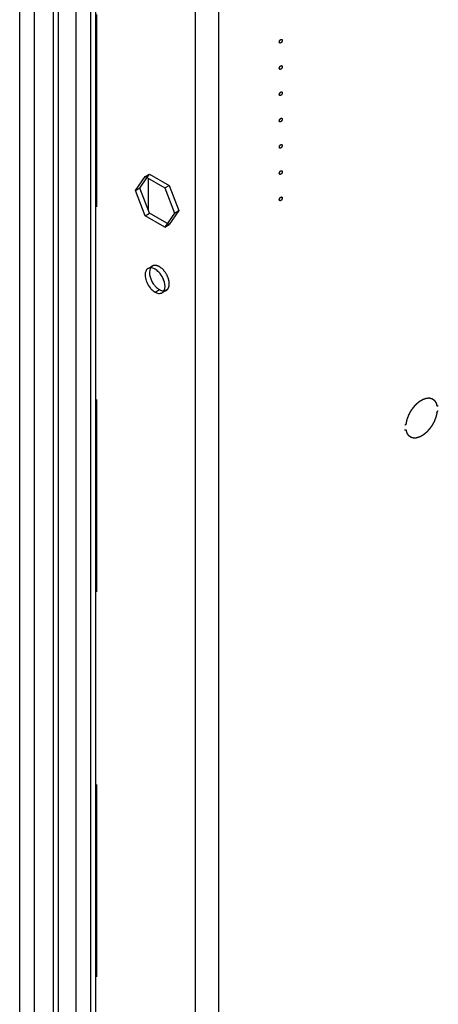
# Model space of a CAD drawing. Header units: inches. Extents: x 5 to 265, y 5 to 171.
# Tile 125 of 212: x 202.61 to 205.86, y 115.87 to 123.52. Entities that reach past the tile are written whole.
import ezdxf

# ---------------------------------------------------------------- set-up
doc = ezdxf.new("R2010")
doc.units = ezdxf.units.IN
doc.header["$LTSCALE"] = 14.96
doc.header["$MEASUREMENT"] = 0
doc.linetypes.add('HIDDEN', pattern=[0.2, 0.1, -0.1])
doc.layers.get('0').update_dxf_attribs({"linetype": 'CONTINUOUS'})
for name, color, linetype in [('03_ALL_AXES', 7, 'CONTINUOUS'), ('05_ALL_CURVES', 7, 'CONTINUOUS'), ('08_ALL_COSMETICS', 7, 'CONTINUOUS'), ('DEFAULT_2', 7, 'HIDDEN')]:
    doc.layers.add(name, color=color, linetype=linetype)

msp = doc.modelspace()

# ---------------------------------------------------------------- linework, layer by layer
at = {"color": 7, "linetype": 'Continuous'}
for p, q in [((203.9702, 129.2727), (203.9702, 63.136)), ((204.1526, 129.2727), (204.1526, 63.136)), ((202.6075, 84.3644), (202.6075, 128.5862)), ((202.7234, 84.6748), (202.7234, 128.5192)), ((202.8709, 81.7952), (202.8709, 128.4341)), ((202.9087, 81.7426), (202.9087, 128.4122)), ((203.0446, 128.3338), (203.0446, 65.826)), ((203.1609, 65.2161), (203.1609, 128.1553)), ((203.1987, 65.1634), (203.1987, 128.1362)), ((203.6074, 122.038), (203.6074, 122.2855))]:
    msp.add_line(p, q, dxfattribs=at)
at = {"layer": '03_ALL_AXES', "color": 7, "linetype": 'Continuous'}
for p, q in [((203.5072, 122.1915), (203.5831, 122.2996)), ((203.5404, 122.2107), (203.5963, 122.2903)), ((203.5831, 122.2996), (203.735, 122.2119)), ((203.5072, 122.1915), (203.5404, 122.2107)), ((203.5831, 121.9958), (203.5072, 122.1915)), ((203.6164, 122.015), (203.5404, 122.2107)), ((203.735, 122.2119), (203.8109, 122.0162)), ((203.5831, 121.9958), (203.6164, 122.015)), ((203.735, 121.9081), (203.5831, 121.9958)), ((203.7516, 121.9369), (203.6164, 122.015)), ((203.8109, 122.0162), (203.735, 121.9081)), ((203.6591, 121.4025), (203.6923, 121.4217))]:
    msp.add_line(p, q, dxfattribs=at)
at = {"layer": '03_ALL_AXES', "color": 7, "linetype": 'HIDDEN'}
for p, q in [((203.5831, 122.2996), (203.6164, 122.3187)), ((203.5963, 122.2903), (203.6164, 122.3187)), ((203.6164, 122.3187), (203.7682, 122.2311)), ((203.735, 122.2119), (203.7682, 122.2311)), ((203.7682, 122.2311), (203.8442, 122.0354)), ((203.8442, 122.0354), (203.7682, 121.9273)), ((203.8109, 122.0162), (203.8442, 122.0354)), ((203.735, 121.9081), (203.7682, 121.9273)), ((203.7682, 121.9273), (203.7516, 121.9369)), ((203.6378, 121.6051), (203.6046, 121.5859)), ((203.7468, 121.4163), (203.7136, 121.3971))]:
    msp.add_line(p, q, dxfattribs=at)
at = {"layer": '03_ALL_AXES', "color": 7, "linetype": 'Continuous'}
for centre, start, end in [((203.5535, 121.4305), 21.22199, 38.77828), ((203.7979, 121.5716), 201.22199, 218.77828)]:
    msp.add_arc(centre, 0.1849, start, end, dxfattribs=at)
at = {"layer": '03_ALL_AXES', "color": 7, "linetype": 'HIDDEN'}
for points in [[(203.6378, 121.605), (203.632, 121.6017), (203.627, 121.5965), (203.6236, 121.5907)], [(203.7308, 121.4113), (203.7364, 121.4118), (203.742, 121.4135), (203.7468, 121.4163)]]:
    msp.add_open_spline(points, degree=3, dxfattribs=at)
for points, knots in [([(203.6923, 121.5997), (203.6833, 121.6048), (203.6653, 121.6123), (203.6452, 121.6093), (203.6378, 121.605)], [0, 0, 0, 0, 0.54998, 1, 1, 1, 1]), ([(203.7468, 121.4163), (203.7522, 121.4194), (203.7621, 121.4295), (203.7693, 121.4508), (203.7699, 121.4764), (203.762, 121.515), (203.7388, 121.5605), (203.7092, 121.5899), (203.6923, 121.5997)], [0, 0, 0, 0, 0.087096, 0.186853, 0.304476, 0.438666, 0.730053, 1, 1, 1, 1])]:
    msp.add_open_spline(points, degree=3, knots=knots, dxfattribs=at)
at = {"layer": '03_ALL_AXES', "color": 7, "linetype": 'Continuous'}
for points, knots in [([(203.6046, 121.5859), (203.5959, 121.5809), (203.5817, 121.5602), (203.5808, 121.5208), (203.5934, 121.4773), (203.6102, 121.4495), (203.6205, 121.4366)], [0, 0, 0, 0, 0.182426, 0.415793, 0.699097, 1, 1, 1, 1]), ([(203.6236, 121.5907), (203.6205, 121.5855), (203.6106, 121.5574), (203.6172, 121.5263), (203.6255, 121.5047)], [0, 0, 0, 0, 0.207669, 1, 1, 1, 1]), ([(203.6591, 121.5805), (203.6558, 121.5823), (203.6439, 121.5883), (203.6302, 121.5916), (203.6205, 121.5908)], [0, 0, 0, 0, 0.277751, 1, 1, 1, 1]), ([(203.6976, 121.5463), (203.6947, 121.5499), (203.6834, 121.5628), (203.67, 121.5742), (203.6591, 121.5805)], [0, 0, 0, 0, 0.26699, 1, 1, 1, 1]), ([(203.6538, 121.4558), (203.656, 121.4531), (203.6648, 121.4428), (203.6749, 121.4336), (203.683, 121.4277)], [0, 0, 0, 0, 0.261269, 1, 1, 1, 1]), ([(203.7277, 121.4114), (203.7308, 121.4166), (203.7407, 121.4447), (203.7342, 121.4758), (203.7258, 121.4974)], [0, 0, 0, 0, 0.207669, 1, 1, 1, 1]), ([(203.6205, 121.4366), (203.6234, 121.4331), (203.6347, 121.4201), (203.6481, 121.4088), (203.6591, 121.4025)], [0, 0, 0, 0, 0.26699, 1, 1, 1, 1]), ([(203.6591, 121.4025), (203.6626, 121.4004), (203.6758, 121.3939), (203.6913, 121.3907), (203.7016, 121.3927)], [0, 0, 0, 0, 0.281676, 1, 1, 1, 1]), ([(203.6923, 121.4217), (203.6955, 121.4198), (203.7074, 121.4138), (203.7212, 121.4105), (203.7308, 121.4113)], [0, 0, 0, 0, 0.277751, 1, 1, 1, 1])]:
    msp.add_open_spline(points, degree=3, knots=knots, dxfattribs=at)
for points in [[(203.6205, 121.5908), (203.615, 121.5903), (203.6094, 121.5886), (203.6046, 121.5859)], [(203.683, 121.4277), (203.686, 121.4255), (203.6891, 121.4235), (203.6923, 121.4217)], [(203.7016, 121.3927), (203.7058, 121.3935), (203.7099, 121.395), (203.7136, 121.3971)], [(203.7136, 121.3971), (203.7194, 121.4004), (203.7243, 121.4056), (203.7277, 121.4114)]]:
    msp.add_open_spline(points, degree=3, dxfattribs=at)
at = {"layer": '05_ALL_CURVES', "color": 7, "linetype": 'HIDDEN'}
for points, knots in [([(205.6108, 120.3837), (205.6113, 120.3859), (205.6124, 120.3903), (205.6139, 120.3968), (205.6152, 120.4023), (205.6163, 120.4067), (205.6171, 120.41), (205.6177, 120.4127), (205.6182, 120.4146), (205.6184, 120.4156), (205.6186, 120.4161), (205.6188, 120.4167), (205.6191, 120.4174), (205.6195, 120.4185), (205.62, 120.4199), (205.6207, 120.4215), (205.6215, 120.4238), (205.6226, 120.4265), (205.6243, 120.4309), (205.626, 120.4354), (205.6277, 120.4398), (205.629, 120.4431), (205.63, 120.4456), (205.6306, 120.4473), (205.6309, 120.4481), (205.6312, 120.4489), (205.6318, 120.45), (205.6325, 120.4513), (205.6337, 120.4535), (205.6351, 120.4561), (205.6368, 120.4593), (205.6391, 120.4636), (205.642, 120.469), (205.6446, 120.4738), (205.6463, 120.477), (205.647, 120.4783), (205.6476, 120.4794), (205.648, 120.4802), (205.6485, 120.4809), (205.6492, 120.4819), (205.6501, 120.4831), (205.6515, 120.4851), (205.6532, 120.4876), (205.6553, 120.4905), (205.658, 120.4945), (205.6608, 120.4984), (205.6636, 120.5023), (205.6653, 120.5048), (205.6667, 120.5068), (205.6676, 120.508), (205.6682, 120.5089), (205.6685, 120.5094), (205.6689, 120.5098), (205.6694, 120.5103), (205.6702, 120.5112), (205.6712, 120.5123), (205.6727, 120.514), (205.6747, 120.5161), (205.677, 120.5187), (205.6802, 120.5221), (205.6833, 120.5256), (205.6864, 120.529), (205.6884, 120.5311), (205.6898, 120.5326), (205.6906, 120.5335), (205.691, 120.534), (205.6914, 120.5344), (205.6917, 120.5348), (205.692, 120.535), (205.6927, 120.5355), (205.694, 120.5367), (205.6961, 120.5384), (205.6987, 120.5405), (205.7012, 120.5426), (205.7045, 120.5453), (205.7079, 120.5481), (205.7108, 120.5505), (205.7125, 120.5519), (205.7138, 120.553), (205.7148, 120.5538), (205.7156, 120.5545), (205.7165, 120.5552), (205.7176, 120.5558), (205.7193, 120.5568), (205.7214, 120.5581), (205.7248, 120.5601), (205.7283, 120.5621), (205.7317, 120.564), (205.7343, 120.5655), (205.7364, 120.5668), (205.7382, 120.5678), (205.7394, 120.5685), (205.7407, 120.5693), (205.7418, 120.5699), (205.7426, 120.5702), (205.7435, 120.5705), (205.7445, 120.5708), (205.7458, 120.5712), (205.7475, 120.5718), (205.7504, 120.5728), (205.7538, 120.5739), (205.7571, 120.575), (205.7596, 120.5759), (205.7622, 120.5767), (205.7641, 120.5774), (205.7653, 120.5778), (205.7658, 120.578), (205.7663, 120.5781), (205.7666, 120.5782), (205.7669, 120.5782), (205.7673, 120.5783), (205.7678, 120.5783), (205.7686, 120.5783), (205.7696, 120.5784), (205.7708, 120.5785), (205.7724, 120.5786), (205.7752, 120.5788), (205.7783, 120.579), (205.7815, 120.5792), (205.7839, 120.5793), (205.7859, 120.5795), (205.7875, 120.5796), (205.7885, 120.5796), (205.7893, 120.5797), (205.7898, 120.5797), (205.7902, 120.5798), (205.7905, 120.5796), (205.7912, 120.5795), (205.792, 120.5793), (205.7934, 120.5789), (205.7951, 120.5784), (205.7979, 120.5777), (205.8007, 120.577), (205.8035, 120.5762), (205.8056, 120.5757), (205.8073, 120.5752), (205.8087, 120.5749), (205.8095, 120.5746), (205.8102, 120.5745), (205.8107, 120.5744), (205.811, 120.5741), (205.8112, 120.5739), (205.8117, 120.5736), (205.8125, 120.5731), (205.8136, 120.5723), (205.815, 120.5713), (205.8173, 120.5696), (205.8196, 120.568), (205.8219, 120.5664), (205.8234, 120.5654), (205.8245, 120.5646), (205.8254, 120.5639), (205.8261, 120.5634), (205.8267, 120.563), (205.827, 120.5628), (205.8273, 120.5626), (205.8276, 120.5624), (205.8279, 120.562), (205.8282, 120.5615), (205.8286, 120.5609), (205.8292, 120.5602), (205.83, 120.5589), (205.8311, 120.5574), (205.8324, 120.5556), (205.8337, 120.5538), (205.8349, 120.5519), (205.8362, 120.5501), (205.8373, 120.5486), (205.8382, 120.5473), (205.8388, 120.5464), (205.8393, 120.5457), (205.8398, 120.545), (205.84, 120.5447), (205.8403, 120.5444), (205.8404, 120.5441), (205.8405, 120.5438), (205.8407, 120.5432), (205.841, 120.5423), (205.8414, 120.5411), (205.8419, 120.5395), (205.8426, 120.5375), (205.8436, 120.5343), (205.8449, 120.5303), (205.8465, 120.5255), (205.8476, 120.5223), (205.8481, 120.5207)], [0, 0, 0, 0, 0.015625, 0.03125, 0.046875, 0.054688, 0.0625, 0.070312, 0.074219, 0.076172, 0.077148, 0.078125, 0.080078, 0.082031, 0.085938, 0.089844, 0.09375, 0.101562, 0.109375, 0.125, 0.132812, 0.140625, 0.148438, 0.150391, 0.152344, 0.154297, 0.15625, 0.160156, 0.164062, 0.171875, 0.179688, 0.1875, 0.203125, 0.21875, 0.222656, 0.226562, 0.228516, 0.230469, 0.232422, 0.234375, 0.238281, 0.242188, 0.25, 0.257812, 0.265625, 0.28125, 0.289062, 0.296875, 0.300781, 0.304688, 0.306641, 0.307617, 0.308594, 0.310547, 0.3125, 0.316406, 0.320312, 0.328125, 0.335938, 0.34375, 0.359375, 0.367188, 0.375, 0.378906, 0.380859, 0.382812, 0.383789, 0.384766, 0.385742, 0.386719, 0.390625, 0.398438, 0.40625, 0.414062, 0.421875, 0.4375, 0.445312, 0.449219, 0.453125, 0.457031, 0.458984, 0.460938, 0.464844, 0.46875, 0.476562, 0.484375, 0.5, 0.507812, 0.515625, 0.523438, 0.527344, 0.53125, 0.535156, 0.539062, 0.541016, 0.542969, 0.546875, 0.550781, 0.554688, 0.5625, 0.578125, 0.585938, 0.59375, 0.601562, 0.609375, 0.611328, 0.613281, 0.614258, 0.615234, 0.616211, 0.617188, 0.619141, 0.621094, 0.625, 0.628906, 0.632812, 0.640625, 0.65625, 0.664062, 0.671875, 0.679688, 0.683594, 0.6875, 0.689453, 0.691406, 0.692383, 0.693359, 0.695312, 0.699219, 0.703125, 0.710938, 0.71875, 0.734375, 0.742188, 0.75, 0.757812, 0.761719, 0.765625, 0.767578, 0.769531, 0.770508, 0.771484, 0.773438, 0.777344, 0.78125, 0.789062, 0.796875, 0.8125, 0.820312, 0.828125, 0.832031, 0.835938, 0.839844, 0.841797, 0.84375, 0.844727, 0.845703, 0.847656, 0.849609, 0.851562, 0.855469, 0.859375, 0.867188, 0.875, 0.882812, 0.890625, 0.898438, 0.90625, 0.910156, 0.914062, 0.917969, 0.919922, 0.921875, 0.922852, 0.923828, 0.924805, 0.925781, 0.929688, 0.933594, 0.9375, 0.945312, 0.953125, 0.96875, 0.984375, 1, 1, 1, 1]), ([(205.8481, 120.4632), (205.8476, 120.461), (205.8466, 120.4567), (205.845, 120.4501), (205.8437, 120.4446), (205.8426, 120.4402), (205.8418, 120.437), (205.8412, 120.4342), (205.8407, 120.4323), (205.8405, 120.4313), (205.8403, 120.4308), (205.8401, 120.4302), (205.8399, 120.4295), (205.8394, 120.4284), (205.8389, 120.4271), (205.8383, 120.4254), (205.8374, 120.4232), (205.8363, 120.4204), (205.8346, 120.416), (205.8329, 120.4116), (205.8312, 120.4071), (205.8299, 120.4038), (205.829, 120.4013), (205.8283, 120.3997), (205.828, 120.3988), (205.8277, 120.398), (205.8271, 120.397), (205.8264, 120.3956), (205.8252, 120.3935), (205.8238, 120.3908), (205.8221, 120.3876), (205.8198, 120.3833), (205.8169, 120.378), (205.8143, 120.3732), (205.8126, 120.37), (205.8119, 120.3686), (205.8113, 120.3676), (205.8109, 120.3667), (205.8104, 120.366), (205.8097, 120.365), (205.8088, 120.3638), (205.8075, 120.3618), (205.8057, 120.3594), (205.8036, 120.3564), (205.8009, 120.3525), (205.7981, 120.3485), (205.7953, 120.3446), (205.7936, 120.3421), (205.7922, 120.3402), (205.7913, 120.3389), (205.7907, 120.3381), (205.7904, 120.3376), (205.79, 120.3372), (205.7895, 120.3366), (205.7887, 120.3358), (205.7877, 120.3347), (205.7862, 120.333), (205.7842, 120.3308), (205.7819, 120.3282), (205.7787, 120.3248), (205.7756, 120.3214), (205.7725, 120.318), (205.7705, 120.3158), (205.7691, 120.3143), (205.7684, 120.3135), (205.7679, 120.3129), (205.7675, 120.3125), (205.7672, 120.3122), (205.7669, 120.3119), (205.7662, 120.3114), (205.7649, 120.3103), (205.7628, 120.3085), (205.7603, 120.3065), (205.7577, 120.3044), (205.7544, 120.3016), (205.751, 120.2988), (205.7481, 120.2964), (205.7464, 120.295), (205.7452, 120.294), (205.7441, 120.2931), (205.7433, 120.2924), (205.7424, 120.2917), (205.7414, 120.2911), (205.7396, 120.2901), (205.7375, 120.2889), (205.7341, 120.2869), (205.7306, 120.2849), (205.7272, 120.2829), (205.7246, 120.2814), (205.7225, 120.2802), (205.7208, 120.2792), (205.7195, 120.2784), (205.7182, 120.2777), (205.7171, 120.277), (205.7163, 120.2768), (205.7154, 120.2765), (205.7144, 120.2761), (205.7131, 120.2757), (205.7114, 120.2751), (205.7085, 120.2742), (205.7051, 120.273), (205.7018, 120.2719), (205.6993, 120.2711), (205.6967, 120.2702), (205.6949, 120.2696), (205.6936, 120.2692), (205.6931, 120.269), (205.6927, 120.2688), (205.6923, 120.2687), (205.692, 120.2687), (205.6916, 120.2687), (205.6911, 120.2686), (205.6903, 120.2686), (205.6893, 120.2685), (205.6881, 120.2685), (205.6866, 120.2683), (205.6838, 120.2682), (205.6806, 120.268), (205.6774, 120.2678), (205.675, 120.2676), (205.673, 120.2675), (205.6714, 120.2674), (205.6704, 120.2673), (205.6696, 120.2673), (205.6691, 120.2672), (205.6687, 120.2672), (205.6684, 120.2673), (205.6678, 120.2674), (205.6669, 120.2677), (205.6655, 120.268), (205.6638, 120.2685), (205.661, 120.2692), (205.6582, 120.27), (205.6554, 120.2707), (205.6534, 120.2712), (205.6516, 120.2717), (205.6502, 120.2721), (205.6494, 120.2723), (205.6487, 120.2725), (205.6482, 120.2726), (205.648, 120.2728), (205.6477, 120.273), (205.6472, 120.2734), (205.6464, 120.2739), (205.6453, 120.2747), (205.6439, 120.2757), (205.6416, 120.2773), (205.6393, 120.2789), (205.637, 120.2806), (205.6355, 120.2816), (205.6344, 120.2824), (205.6335, 120.283), (205.6328, 120.2835), (205.6322, 120.2839), (205.6319, 120.2842), (205.6316, 120.2844), (205.6313, 120.2845), (205.631, 120.2849), (205.6307, 120.2854), (205.6303, 120.286), (205.6298, 120.2868), (205.6289, 120.288), (205.6278, 120.2895), (205.6265, 120.2914), (205.6253, 120.2932), (205.624, 120.295), (205.6227, 120.2969), (205.6216, 120.2984), (205.6208, 120.2996), (205.6201, 120.3005), (205.6196, 120.3013), (205.6191, 120.3019), (205.6189, 120.3023), (205.6187, 120.3026), (205.6186, 120.3029), (205.6185, 120.3032), (205.6183, 120.3038), (205.618, 120.3047), (205.6176, 120.3059), (205.617, 120.3075), (205.6164, 120.3094), (205.6153, 120.3126), (205.614, 120.3166), (205.6124, 120.3214), (205.6113, 120.3246), (205.6108, 120.3262)], [0, 0, 0, 0, 0.015625, 0.03125, 0.046875, 0.054688, 0.0625, 0.070312, 0.074219, 0.076172, 0.077148, 0.078125, 0.080078, 0.082031, 0.085938, 0.089844, 0.09375, 0.101562, 0.109375, 0.125, 0.132812, 0.140625, 0.148438, 0.150391, 0.152344, 0.154297, 0.15625, 0.160156, 0.164062, 0.171875, 0.179688, 0.1875, 0.203125, 0.21875, 0.222656, 0.226562, 0.228516, 0.230469, 0.232422, 0.234375, 0.238281, 0.242188, 0.25, 0.257812, 0.265625, 0.28125, 0.289062, 0.296875, 0.300781, 0.304688, 0.306641, 0.307617, 0.308594, 0.310547, 0.3125, 0.316406, 0.320312, 0.328125, 0.335938, 0.34375, 0.359375, 0.367188, 0.375, 0.378906, 0.380859, 0.382812, 0.383789, 0.384766, 0.385742, 0.386719, 0.390625, 0.398438, 0.40625, 0.414062, 0.421875, 0.4375, 0.445312, 0.449219, 0.453125, 0.457031, 0.458984, 0.460938, 0.464844, 0.46875, 0.476562, 0.484375, 0.5, 0.507812, 0.515625, 0.523438, 0.527344, 0.53125, 0.535156, 0.539062, 0.541016, 0.542969, 0.546875, 0.550781, 0.554688, 0.5625, 0.578125, 0.585938, 0.59375, 0.601562, 0.609375, 0.611328, 0.613281, 0.614258, 0.615234, 0.616211, 0.617188, 0.619141, 0.621094, 0.625, 0.628906, 0.632812, 0.640625, 0.65625, 0.664062, 0.671875, 0.679688, 0.683594, 0.6875, 0.689453, 0.691406, 0.692383, 0.693359, 0.695312, 0.699219, 0.703125, 0.710938, 0.71875, 0.734375, 0.742188, 0.75, 0.757812, 0.761719, 0.765625, 0.767578, 0.769531, 0.770508, 0.771484, 0.773438, 0.777344, 0.78125, 0.789062, 0.796875, 0.8125, 0.820312, 0.828125, 0.832031, 0.835938, 0.839844, 0.841797, 0.84375, 0.844727, 0.845703, 0.847656, 0.849609, 0.851562, 0.855469, 0.859375, 0.867188, 0.875, 0.882812, 0.890625, 0.898438, 0.90625, 0.910156, 0.914062, 0.917969, 0.919922, 0.921875, 0.922852, 0.923828, 0.924805, 0.925781, 0.929688, 0.933594, 0.9375, 0.945312, 0.953125, 0.96875, 0.984375, 1, 1, 1, 1]), ([(205.8592, 120.5168), (205.8589, 120.5166), (205.8583, 120.5163), (205.8575, 120.516), (205.8569, 120.5157), (205.8566, 120.5156), (205.8563, 120.5156), (205.8559, 120.5155), (205.8555, 120.5154), (205.855, 120.5153), (205.8546, 120.5153), (205.8543, 120.5152), (205.8541, 120.5152), (205.8536, 120.5153), (205.853, 120.5154), (205.8526, 120.5155), (205.8523, 120.5155), (205.8521, 120.5155), (205.8519, 120.5157), (205.8517, 120.5158), (205.8513, 120.516), (205.8509, 120.5163), (205.8505, 120.5165), (205.8503, 120.5167), (205.8501, 120.5169), (205.8499, 120.5172), (205.8496, 120.5175), (205.8494, 120.5178), (205.8492, 120.5181), (205.849, 120.5183), (205.8489, 120.5186), (205.8487, 120.5191), (205.8484, 120.5199), (205.8482, 120.5204), (205.8481, 120.5207)], [0, 0, 0, 0, 0.0625, 0.125, 0.15625, 0.171875, 0.1875, 0.21875, 0.25, 0.28125, 0.3125, 0.328125, 0.34375, 0.375, 0.4375, 0.46875, 0.484375, 0.5, 0.515625, 0.53125, 0.5625, 0.625, 0.65625, 0.671875, 0.6875, 0.71875, 0.75, 0.78125, 0.8125, 0.828125, 0.84375, 0.875, 0.9375, 1, 1, 1, 1]), ([(205.8481, 120.4632), (205.8482, 120.4636), (205.8484, 120.4645), (205.8487, 120.4655), (205.8489, 120.4662), (205.849, 120.4666), (205.8492, 120.4672), (205.8496, 120.4682), (205.85, 120.4691), (205.8502, 120.4697), (205.8504, 120.4701), (205.8508, 120.4708), (205.8513, 120.4716), (205.8517, 120.4724), (205.8521, 120.473), (205.8525, 120.4735), (205.853, 120.4742), (205.8536, 120.4749), (205.854, 120.4755), (205.8543, 120.4759), (205.8548, 120.4763), (205.8554, 120.477), (205.8561, 120.4777), (205.8566, 120.4781), (205.8569, 120.4784), (205.8574, 120.4788), (205.8582, 120.4793), (205.8589, 120.4798), (205.8592, 120.48)], [0, 0, 0, 0, 0.0625, 0.125, 0.15625, 0.171875, 0.1875, 0.25, 0.3125, 0.328125, 0.34375, 0.375, 0.4375, 0.46875, 0.5, 0.53125, 0.5625, 0.625, 0.65625, 0.671875, 0.6875, 0.75, 0.8125, 0.828125, 0.84375, 0.875, 0.9375, 1, 1, 1, 1]), ([(205.6108, 120.3837), (205.6107, 120.3833), (205.6105, 120.3825), (205.6102, 120.3814), (205.61, 120.3807), (205.6099, 120.3803), (205.6097, 120.3797), (205.6093, 120.3788), (205.6089, 120.3779), (205.6087, 120.3772), (205.6085, 120.3768), (205.6081, 120.3761), (205.6076, 120.3754), (205.6072, 120.3746), (205.6069, 120.374), (205.6064, 120.3735), (205.6059, 120.3727), (205.6054, 120.372), (205.6049, 120.3714), (205.6046, 120.3711), (205.6042, 120.3706), (205.6035, 120.3699), (205.6028, 120.3693), (205.6024, 120.3688), (205.602, 120.3686), (205.6015, 120.3682), (205.6007, 120.3676), (205.6, 120.3672), (205.5997, 120.3669)], [0, 0, 0, 0, 0.0625, 0.125, 0.15625, 0.171875, 0.1875, 0.25, 0.3125, 0.328125, 0.34375, 0.375, 0.4375, 0.46875, 0.5, 0.53125, 0.5625, 0.625, 0.65625, 0.671875, 0.6875, 0.75, 0.8125, 0.828125, 0.84375, 0.875, 0.9375, 1, 1, 1, 1]), ([(205.5997, 120.3302), (205.6, 120.3303), (205.6007, 120.3306), (205.6014, 120.331), (205.602, 120.3312), (205.6023, 120.3313), (205.6026, 120.3314), (205.603, 120.3314), (205.6035, 120.3315), (205.6039, 120.3316), (205.6043, 120.3317), (205.6046, 120.3317), (205.6049, 120.3317), (205.6053, 120.3316), (205.6059, 120.3315), (205.6063, 120.3315), (205.6066, 120.3314), (205.6068, 120.3314), (205.607, 120.3313), (205.6072, 120.3312), (205.6076, 120.3309), (205.6081, 120.3306), (205.6085, 120.3304), (205.6087, 120.3303), (205.6088, 120.33), (205.609, 120.3298), (205.6093, 120.3294), (205.6095, 120.3291), (205.6097, 120.3288), (205.6099, 120.3286), (205.61, 120.3283), (205.6102, 120.3278), (205.6105, 120.3271), (205.6107, 120.3265), (205.6108, 120.3262)], [0, 0, 0, 0, 0.0625, 0.125, 0.15625, 0.171875, 0.1875, 0.21875, 0.25, 0.28125, 0.3125, 0.328125, 0.34375, 0.375, 0.4375, 0.46875, 0.484375, 0.5, 0.515625, 0.53125, 0.5625, 0.625, 0.65625, 0.671875, 0.6875, 0.71875, 0.75, 0.78125, 0.8125, 0.828125, 0.84375, 0.875, 0.9375, 1, 1, 1, 1])]:
    msp.add_open_spline(points, degree=3, knots=knots, dxfattribs=at)
at = {"layer": '08_ALL_COSMETICS', "color": 7, "linetype": 'HIDDEN'}
for points in [[(204.6356, 123.3388), (204.6352, 123.3386), (204.6347, 123.3384), (204.634, 123.3381), (204.6336, 123.3379), (204.6334, 123.3378), (204.6331, 123.3377), (204.6328, 123.3376), (204.6323, 123.3375), (204.6319, 123.3374), (204.6315, 123.3374), (204.6313, 123.3373), (204.631, 123.3373), (204.6307, 123.3373), (204.6303, 123.3373), (204.6299, 123.3373), (204.6296, 123.3374), (204.6293, 123.3373), (204.6291, 123.3375), (204.6288, 123.3376), (204.6284, 123.3377), (204.6281, 123.3378), (204.6278, 123.3379), (204.6276, 123.338), (204.6274, 123.3382), (204.6272, 123.3383), (204.6269, 123.3386), (204.6266, 123.3388), (204.6263, 123.339), (204.6262, 123.3392), (204.626, 123.3394), (204.6259, 123.3396), (204.6256, 123.34), (204.6254, 123.3403), (204.6253, 123.3406), (204.6251, 123.3408), (204.625, 123.3411), (204.6249, 123.3414), (204.6248, 123.3418), (204.6247, 123.3423), (204.6246, 123.3426), (204.6245, 123.3429), (204.6245, 123.3432), (204.6244, 123.3436), (204.6244, 123.3441), (204.6243, 123.3446), (204.6243, 123.345), (204.6242, 123.3453), (204.6243, 123.3457), (204.6243, 123.3461), (204.6244, 123.3467), (204.6244, 123.3472), (204.6244, 123.3477), (204.6245, 123.348), (204.6246, 123.3483), (204.6247, 123.3488), (204.6248, 123.3494), (204.625, 123.3501), (204.6251, 123.3508), (204.6254, 123.3515), (204.6256, 123.3522), (204.6259, 123.3529), (204.6261, 123.3537), (204.6265, 123.3544), (204.6269, 123.3551), (204.6272, 123.3558), (204.6275, 123.3565), (204.628, 123.3571), (204.6284, 123.3578), (204.6289, 123.3584), (204.6293, 123.3591), (204.6298, 123.3597), (204.6302, 123.3603), (204.6307, 123.3608), (204.6312, 123.3614), (204.6318, 123.3619), (204.6323, 123.3624), (204.6327, 123.3628), (204.6331, 123.3631), (204.6333, 123.3634), (204.6336, 123.3636), (204.634, 123.3638), (204.6346, 123.3643), (204.6352, 123.3647), (204.6356, 123.3649)], [(204.6356, 123.3649), (204.6359, 123.3651), (204.6365, 123.3654), (204.6371, 123.3657), (204.6375, 123.3658), (204.6378, 123.366), (204.638, 123.366), (204.6384, 123.3661), (204.6388, 123.3662), (204.6393, 123.3663), (204.6396, 123.3664), (204.6399, 123.3665), (204.6401, 123.3664), (204.6404, 123.3664), (204.6409, 123.3664), (204.6413, 123.3664), (204.6416, 123.3664), (204.6418, 123.3664), (204.642, 123.3663), (204.6423, 123.3662), (204.6427, 123.366), (204.6431, 123.3659), (204.6433, 123.3658), (204.6436, 123.3657), (204.6437, 123.3656), (204.644, 123.3654), (204.6443, 123.3651), (204.6446, 123.3649), (204.6448, 123.3647), (204.645, 123.3646), (204.6451, 123.3644), (204.6453, 123.3641), (204.6455, 123.3637), (204.6457, 123.3634), (204.6459, 123.3631), (204.646, 123.3629), (204.6461, 123.3627), (204.6462, 123.3623), (204.6463, 123.3619), (204.6465, 123.3615), (204.6466, 123.3611), (204.6467, 123.3609), (204.6467, 123.3605), (204.6467, 123.3601), (204.6468, 123.3596), (204.6468, 123.3591), (204.6468, 123.3587), (204.6469, 123.3584), (204.6468, 123.3581), (204.6468, 123.3576), (204.6468, 123.3571), (204.6467, 123.3565), (204.6467, 123.3561), (204.6467, 123.3557), (204.6466, 123.3554), (204.6465, 123.3549), (204.6463, 123.3543), (204.6462, 123.3536), (204.6461, 123.3529), (204.6458, 123.3522), (204.6455, 123.3515), (204.6452, 123.3508), (204.645, 123.3501), (204.6446, 123.3494), (204.6443, 123.3487), (204.6439, 123.348), (204.6436, 123.3472), (204.6431, 123.3466), (204.6427, 123.3459), (204.6423, 123.3453), (204.6419, 123.3446), (204.6414, 123.3441), (204.6409, 123.3435), (204.6404, 123.3429), (204.6399, 123.3423), (204.6394, 123.3418), (204.6389, 123.3413), (204.6384, 123.3409), (204.6381, 123.3406), (204.6378, 123.3403), (204.6375, 123.3402), (204.6372, 123.3399), (204.6365, 123.3394), (204.6359, 123.3391), (204.6356, 123.3388)], [(204.6356, 123.1347), (204.6352, 123.1345), (204.6347, 123.1343), (204.634, 123.134), (204.6336, 123.1338), (204.6334, 123.1336), (204.6331, 123.1336), (204.6328, 123.1335), (204.6323, 123.1334), (204.6319, 123.1333), (204.6315, 123.1332), (204.6313, 123.1332), (204.631, 123.1332), (204.6307, 123.1332), (204.6303, 123.1332), (204.6299, 123.1332), (204.6296, 123.1332), (204.6293, 123.1332), (204.6291, 123.1333), (204.6288, 123.1334), (204.6284, 123.1336), (204.6281, 123.1337), (204.6278, 123.1338), (204.6276, 123.1339), (204.6274, 123.134), (204.6272, 123.1342), (204.6269, 123.1345), (204.6266, 123.1347), (204.6263, 123.1349), (204.6262, 123.135), (204.626, 123.1353), (204.6259, 123.1355), (204.6256, 123.1359), (204.6254, 123.1362), (204.6253, 123.1365), (204.6251, 123.1367), (204.625, 123.137), (204.6249, 123.1373), (204.6248, 123.1377), (204.6247, 123.1382), (204.6246, 123.1385), (204.6245, 123.1387), (204.6245, 123.1391), (204.6244, 123.1395), (204.6244, 123.14), (204.6243, 123.1405), (204.6243, 123.1409), (204.6242, 123.1412), (204.6243, 123.1415), (204.6243, 123.142), (204.6244, 123.1425), (204.6244, 123.1431), (204.6244, 123.1435), (204.6245, 123.1439), (204.6246, 123.1442), (204.6247, 123.1447), (204.6248, 123.1453), (204.625, 123.146), (204.6251, 123.1467), (204.6254, 123.1474), (204.6256, 123.1481), (204.6259, 123.1488), (204.6261, 123.1495), (204.6265, 123.1502), (204.6269, 123.1509), (204.6272, 123.1516), (204.6275, 123.1524), (204.628, 123.153), (204.6284, 123.1537), (204.6289, 123.1543), (204.6293, 123.155), (204.6298, 123.1555), (204.6302, 123.1561), (204.6307, 123.1567), (204.6312, 123.1573), (204.6318, 123.1578), (204.6323, 123.1583), (204.6327, 123.1587), (204.6331, 123.159), (204.6333, 123.1593), (204.6336, 123.1594), (204.634, 123.1597), (204.6346, 123.1602), (204.6352, 123.1605), (204.6356, 123.1608)], [(204.6356, 123.1608), (204.6359, 123.161), (204.6365, 123.1612), (204.6371, 123.1615), (204.6375, 123.1617), (204.6378, 123.1618), (204.638, 123.1619), (204.6384, 123.162), (204.6388, 123.1621), (204.6393, 123.1622), (204.6396, 123.1622), (204.6399, 123.1623), (204.6401, 123.1623), (204.6404, 123.1623), (204.6409, 123.1623), (204.6413, 123.1623), (204.6416, 123.1622), (204.6418, 123.1623), (204.642, 123.1622), (204.6423, 123.1621), (204.6427, 123.1619), (204.6431, 123.1618), (204.6433, 123.1617), (204.6436, 123.1616), (204.6437, 123.1614), (204.644, 123.1613), (204.6443, 123.161), (204.6446, 123.1608), (204.6448, 123.1606), (204.645, 123.1605), (204.6451, 123.1602), (204.6453, 123.16), (204.6455, 123.1596), (204.6457, 123.1593), (204.6459, 123.159), (204.646, 123.1588), (204.6461, 123.1585), (204.6462, 123.1582), (204.6463, 123.1578), (204.6465, 123.1573), (204.6466, 123.157), (204.6467, 123.1567), (204.6467, 123.1564), (204.6467, 123.156), (204.6468, 123.1555), (204.6468, 123.155), (204.6468, 123.1546), (204.6469, 123.1543), (204.6468, 123.1539), (204.6468, 123.1535), (204.6468, 123.1529), (204.6467, 123.1524), (204.6467, 123.1519), (204.6467, 123.1516), (204.6466, 123.1513), (204.6465, 123.1508), (204.6463, 123.1502), (204.6462, 123.1495), (204.6461, 123.1488), (204.6458, 123.1481), (204.6455, 123.1474), (204.6452, 123.1467), (204.645, 123.146), (204.6446, 123.1452), (204.6443, 123.1445), (204.6439, 123.1438), (204.6436, 123.1431), (204.6431, 123.1425), (204.6427, 123.1418), (204.6423, 123.1412), (204.6419, 123.1405), (204.6414, 123.1399), (204.6409, 123.1394), (204.6404, 123.1388), (204.6399, 123.1382), (204.6394, 123.1377), (204.6389, 123.1372), (204.6384, 123.1368), (204.6381, 123.1365), (204.6378, 123.1362), (204.6375, 123.136), (204.6372, 123.1358), (204.6365, 123.1353), (204.6359, 123.1349), (204.6356, 123.1347)], [(204.6356, 122.9306), (204.6352, 122.9304), (204.6347, 122.9301), (204.634, 122.9298), (204.6336, 122.9297), (204.6334, 122.9295), (204.6331, 122.9295), (204.6328, 122.9294), (204.6323, 122.9293), (204.6319, 122.9292), (204.6315, 122.9291), (204.6313, 122.929), (204.631, 122.9291), (204.6307, 122.9291), (204.6303, 122.9291), (204.6299, 122.9291), (204.6296, 122.9291), (204.6293, 122.9291), (204.6291, 122.9292), (204.6288, 122.9293), (204.6284, 122.9294), (204.6281, 122.9296), (204.6278, 122.9297), (204.6276, 122.9297), (204.6274, 122.9299), (204.6272, 122.9301), (204.6269, 122.9303), (204.6266, 122.9306), (204.6263, 122.9308), (204.6262, 122.9309), (204.626, 122.9311), (204.6259, 122.9314), (204.6256, 122.9317), (204.6254, 122.9321), (204.6253, 122.9324), (204.6251, 122.9325), (204.625, 122.9328), (204.6249, 122.9332), (204.6248, 122.9336), (204.6247, 122.934), (204.6246, 122.9344), (204.6245, 122.9346), (204.6245, 122.9349), (204.6244, 122.9353), (204.6244, 122.9359), (204.6243, 122.9364), (204.6243, 122.9368), (204.6242, 122.9371), (204.6243, 122.9374), (204.6243, 122.9379), (204.6244, 122.9384), (204.6244, 122.939), (204.6244, 122.9394), (204.6245, 122.9397), (204.6246, 122.9401), (204.6247, 122.9406), (204.6248, 122.9411), (204.625, 122.9419), (204.6251, 122.9426), (204.6254, 122.9433), (204.6256, 122.944), (204.6259, 122.9447), (204.6261, 122.9454), (204.6265, 122.9461), (204.6269, 122.9468), (204.6272, 122.9475), (204.6275, 122.9483), (204.628, 122.9489), (204.6284, 122.9495), (204.6289, 122.9502), (204.6293, 122.9509), (204.6298, 122.9514), (204.6302, 122.952), (204.6307, 122.9526), (204.6312, 122.9532), (204.6318, 122.9536), (204.6323, 122.9541), (204.6327, 122.9546), (204.6331, 122.9549), (204.6333, 122.9551), (204.6336, 122.9553), (204.634, 122.9556), (204.6346, 122.956), (204.6352, 122.9564), (204.6356, 122.9567)], [(204.6356, 122.9567), (204.6359, 122.9568), (204.6365, 122.9571), (204.6371, 122.9574), (204.6375, 122.9576), (204.6378, 122.9577), (204.638, 122.9578), (204.6384, 122.9578), (204.6388, 122.9579), (204.6393, 122.958), (204.6396, 122.9581), (204.6399, 122.9582), (204.6401, 122.9582), (204.6404, 122.9582), (204.6409, 122.9581), (204.6413, 122.9581), (204.6416, 122.9581), (204.6418, 122.9581), (204.642, 122.958), (204.6423, 122.9579), (204.6427, 122.9578), (204.6431, 122.9577), (204.6433, 122.9575), (204.6436, 122.9575), (204.6437, 122.9573), (204.644, 122.9571), (204.6443, 122.9569), (204.6446, 122.9567), (204.6448, 122.9565), (204.645, 122.9563), (204.6451, 122.9561), (204.6453, 122.9558), (204.6455, 122.9555), (204.6457, 122.9551), (204.6459, 122.9549), (204.646, 122.9547), (204.6461, 122.9544), (204.6462, 122.9541), (204.6463, 122.9536), (204.6465, 122.9532), (204.6466, 122.9529), (204.6467, 122.9526), (204.6467, 122.9523), (204.6467, 122.9519), (204.6468, 122.9514), (204.6468, 122.9509), (204.6468, 122.9505), (204.6469, 122.9502), (204.6468, 122.9498), (204.6468, 122.9494), (204.6468, 122.9488), (204.6467, 122.9483), (204.6467, 122.9478), (204.6467, 122.9475), (204.6466, 122.9471), (204.6465, 122.9467), (204.6463, 122.9461), (204.6462, 122.9454), (204.6461, 122.9447), (204.6458, 122.944), (204.6455, 122.9433), (204.6452, 122.9425), (204.645, 122.9418), (204.6446, 122.9411), (204.6443, 122.9404), (204.6439, 122.9397), (204.6436, 122.939), (204.6431, 122.9383), (204.6427, 122.9377), (204.6423, 122.937), (204.6419, 122.9364), (204.6414, 122.9358), (204.6409, 122.9352), (204.6404, 122.9347), (204.6399, 122.934), (204.6394, 122.9336), (204.6389, 122.9331), (204.6384, 122.9327), (204.6381, 122.9323), (204.6378, 122.9321), (204.6375, 122.9319), (204.6372, 122.9316), (204.6365, 122.9312), (204.6359, 122.9308), (204.6356, 122.9306)], [(204.6356, 122.7264), (204.6352, 122.7263), (204.6347, 122.726), (204.634, 122.7257), (204.6336, 122.7255), (204.6334, 122.7254), (204.6331, 122.7254), (204.6328, 122.7253), (204.6323, 122.7252), (204.6319, 122.7251), (204.6315, 122.725), (204.6313, 122.7249), (204.631, 122.7249), (204.6307, 122.7249), (204.6303, 122.725), (204.6299, 122.725), (204.6296, 122.725), (204.6293, 122.725), (204.6291, 122.7251), (204.6288, 122.7252), (204.6284, 122.7253), (204.6281, 122.7254), (204.6278, 122.7256), (204.6276, 122.7256), (204.6274, 122.7258), (204.6272, 122.726), (204.6269, 122.7262), (204.6266, 122.7265), (204.6263, 122.7267), (204.6262, 122.7268), (204.626, 122.727), (204.6259, 122.7273), (204.6256, 122.7276), (204.6254, 122.728), (204.6253, 122.7282), (204.6251, 122.7284), (204.625, 122.7287), (204.6249, 122.729), (204.6248, 122.7295), (204.6247, 122.7299), (204.6246, 122.7302), (204.6245, 122.7305), (204.6245, 122.7308), (204.6244, 122.7312), (204.6244, 122.7317), (204.6243, 122.7322), (204.6243, 122.7327), (204.6242, 122.7329), (204.6243, 122.7333), (204.6243, 122.7337), (204.6244, 122.7343), (204.6244, 122.7348), (204.6244, 122.7353), (204.6245, 122.7356), (204.6246, 122.736), (204.6247, 122.7364), (204.6248, 122.737), (204.625, 122.7377), (204.6251, 122.7384), (204.6254, 122.7391), (204.6256, 122.7399), (204.6259, 122.7406), (204.6261, 122.7413), (204.6265, 122.742), (204.6269, 122.7427), (204.6272, 122.7434), (204.6275, 122.7441), (204.628, 122.7448), (204.6284, 122.7454), (204.6289, 122.7461), (204.6293, 122.7467), (204.6298, 122.7473), (204.6302, 122.7479), (204.6307, 122.7485), (204.6312, 122.7491), (204.6318, 122.7495), (204.6323, 122.75), (204.6327, 122.7504), (204.6331, 122.7508), (204.6333, 122.751), (204.6336, 122.7512), (204.634, 122.7515), (204.6346, 122.7519), (204.6352, 122.7523), (204.6356, 122.7526)], [(204.6356, 122.7526), (204.6359, 122.7527), (204.6365, 122.753), (204.6371, 122.7533), (204.6375, 122.7534), (204.6378, 122.7536), (204.638, 122.7536), (204.6384, 122.7537), (204.6388, 122.7538), (204.6393, 122.7539), (204.6396, 122.754), (204.6399, 122.7541), (204.6401, 122.754), (204.6404, 122.754), (204.6409, 122.754), (204.6413, 122.754), (204.6416, 122.754), (204.6418, 122.754), (204.642, 122.7539), (204.6423, 122.7538), (204.6427, 122.7537), (204.6431, 122.7535), (204.6433, 122.7534), (204.6436, 122.7534), (204.6437, 122.7532), (204.644, 122.753), (204.6443, 122.7528), (204.6446, 122.7525), (204.6448, 122.7523), (204.645, 122.7522), (204.6451, 122.752), (204.6453, 122.7517), (204.6455, 122.7514), (204.6457, 122.751), (204.6459, 122.7507), (204.646, 122.7506), (204.6461, 122.7503), (204.6462, 122.7499), (204.6463, 122.7495), (204.6465, 122.7491), (204.6466, 122.7487), (204.6467, 122.7485), (204.6467, 122.7482), (204.6467, 122.7478), (204.6468, 122.7472), (204.6468, 122.7467), (204.6468, 122.7463), (204.6469, 122.746), (204.6468, 122.7457), (204.6468, 122.7452), (204.6468, 122.7447), (204.6467, 122.7441), (204.6467, 122.7437), (204.6467, 122.7434), (204.6466, 122.743), (204.6465, 122.7425), (204.6463, 122.742), (204.6462, 122.7413), (204.6461, 122.7406), (204.6458, 122.7398), (204.6455, 122.7391), (204.6452, 122.7384), (204.645, 122.7377), (204.6446, 122.737), (204.6443, 122.7363), (204.6439, 122.7356), (204.6436, 122.7349), (204.6431, 122.7342), (204.6427, 122.7336), (204.6423, 122.7329), (204.6419, 122.7322), (204.6414, 122.7317), (204.6409, 122.7311), (204.6404, 122.7305), (204.6399, 122.7299), (204.6394, 122.7295), (204.6389, 122.729), (204.6384, 122.7285), (204.6381, 122.7282), (204.6378, 122.728), (204.6375, 122.7278), (204.6372, 122.7275), (204.6365, 122.7271), (204.6359, 122.7267), (204.6356, 122.7264)], [(204.6356, 122.5223), (204.6352, 122.5221), (204.6347, 122.5219), (204.634, 122.5216), (204.6336, 122.5214), (204.6334, 122.5213), (204.6331, 122.5212), (204.6328, 122.5211), (204.6323, 122.521), (204.6319, 122.5209), (204.6315, 122.5209), (204.6313, 122.5208), (204.631, 122.5208), (204.6307, 122.5208), (204.6303, 122.5208), (204.6299, 122.5208), (204.6296, 122.5209), (204.6293, 122.5208), (204.6291, 122.521), (204.6288, 122.5211), (204.6284, 122.5212), (204.6281, 122.5213), (204.6278, 122.5214), (204.6276, 122.5215), (204.6274, 122.5217), (204.6272, 122.5218), (204.6269, 122.5221), (204.6266, 122.5223), (204.6263, 122.5225), (204.6262, 122.5227), (204.626, 122.5229), (204.6259, 122.5231), (204.6256, 122.5235), (204.6254, 122.5238), (204.6253, 122.5241), (204.6251, 122.5243), (204.625, 122.5246), (204.6249, 122.5249), (204.6248, 122.5253), (204.6247, 122.5258), (204.6246, 122.5261), (204.6245, 122.5264), (204.6245, 122.5267), (204.6244, 122.5271), (204.6244, 122.5276), (204.6243, 122.5281), (204.6243, 122.5285), (204.6242, 122.5288), (204.6243, 122.5292), (204.6243, 122.5296), (204.6244, 122.5302), (204.6244, 122.5307), (204.6244, 122.5312), (204.6245, 122.5315), (204.6246, 122.5318), (204.6247, 122.5323), (204.6248, 122.5329), (204.625, 122.5336), (204.6251, 122.5343), (204.6254, 122.535), (204.6256, 122.5357), (204.6259, 122.5364), (204.6261, 122.5372), (204.6265, 122.5379), (204.6269, 122.5386), (204.6272, 122.5393), (204.6275, 122.54), (204.628, 122.5406), (204.6284, 122.5413), (204.6289, 122.5419), (204.6293, 122.5426), (204.6298, 122.5432), (204.6302, 122.5438), (204.6307, 122.5443), (204.6312, 122.5449), (204.6318, 122.5454), (204.6323, 122.5459), (204.6327, 122.5463), (204.6331, 122.5466), (204.6333, 122.5469), (204.6336, 122.5471), (204.634, 122.5473), (204.6346, 122.5478), (204.6352, 122.5482), (204.6356, 122.5484)], [(204.6356, 122.5484), (204.6359, 122.5486), (204.6365, 122.5489), (204.6371, 122.5492), (204.6375, 122.5493), (204.6378, 122.5495), (204.638, 122.5495), (204.6384, 122.5496), (204.6388, 122.5497), (204.6393, 122.5498), (204.6396, 122.5499), (204.6399, 122.55), (204.6401, 122.5499), (204.6404, 122.5499), (204.6409, 122.5499), (204.6413, 122.5499), (204.6416, 122.5499), (204.6418, 122.5499), (204.642, 122.5498), (204.6423, 122.5497), (204.6427, 122.5495), (204.6431, 122.5494), (204.6433, 122.5493), (204.6436, 122.5492), (204.6437, 122.5491), (204.644, 122.5489), (204.6443, 122.5486), (204.6446, 122.5484), (204.6448, 122.5482), (204.645, 122.5481), (204.6451, 122.5478), (204.6453, 122.5476), (204.6455, 122.5472), (204.6457, 122.5469), (204.6459, 122.5466), (204.646, 122.5464), (204.6461, 122.5462), (204.6462, 122.5458), (204.6463, 122.5454), (204.6465, 122.545), (204.6466, 122.5446), (204.6467, 122.5444), (204.6467, 122.544), (204.6467, 122.5436), (204.6468, 122.5431), (204.6468, 122.5426), (204.6468, 122.5422), (204.6469, 122.5419), (204.6468, 122.5416), (204.6468, 122.5411), (204.6468, 122.5406), (204.6467, 122.54), (204.6467, 122.5396), (204.6467, 122.5392), (204.6466, 122.5389), (204.6465, 122.5384), (204.6463, 122.5378), (204.6462, 122.5371), (204.6461, 122.5364), (204.6458, 122.5357), (204.6455, 122.535), (204.6452, 122.5343), (204.645, 122.5336), (204.6446, 122.5329), (204.6443, 122.5322), (204.6439, 122.5315), (204.6436, 122.5307), (204.6431, 122.5301), (204.6427, 122.5294), (204.6423, 122.5288), (204.6419, 122.5281), (204.6414, 122.5276), (204.6409, 122.527), (204.6404, 122.5264), (204.6399, 122.5258), (204.6394, 122.5253), (204.6389, 122.5248), (204.6384, 122.5244), (204.6381, 122.5241), (204.6378, 122.5238), (204.6375, 122.5237), (204.6372, 122.5234), (204.6365, 122.5229), (204.6359, 122.5226), (204.6356, 122.5223)], [(204.6356, 122.3182), (204.6352, 122.318), (204.6347, 122.3178), (204.634, 122.3174), (204.6336, 122.3173), (204.6334, 122.3171), (204.6331, 122.3171), (204.6328, 122.317), (204.6323, 122.3169), (204.6319, 122.3168), (204.6315, 122.3167), (204.6313, 122.3167), (204.631, 122.3167), (204.6307, 122.3167), (204.6303, 122.3167), (204.6299, 122.3167), (204.6296, 122.3167), (204.6293, 122.3167), (204.6291, 122.3168), (204.6288, 122.3169), (204.6284, 122.3171), (204.6281, 122.3172), (204.6278, 122.3173), (204.6276, 122.3174), (204.6274, 122.3175), (204.6272, 122.3177), (204.6269, 122.318), (204.6266, 122.3182), (204.6263, 122.3184), (204.6262, 122.3185), (204.626, 122.3188), (204.6259, 122.319), (204.6256, 122.3194), (204.6254, 122.3197), (204.6253, 122.32), (204.6251, 122.3202), (204.625, 122.3204), (204.6249, 122.3208), (204.6248, 122.3212), (204.6247, 122.3216), (204.6246, 122.322), (204.6245, 122.3222), (204.6245, 122.3226), (204.6244, 122.323), (204.6244, 122.3235), (204.6243, 122.324), (204.6243, 122.3244), (204.6242, 122.3247), (204.6243, 122.325), (204.6243, 122.3255), (204.6244, 122.326), (204.6244, 122.3266), (204.6244, 122.327), (204.6245, 122.3274), (204.6246, 122.3277), (204.6247, 122.3282), (204.6248, 122.3288), (204.625, 122.3295), (204.6251, 122.3302), (204.6254, 122.3309), (204.6256, 122.3316), (204.6259, 122.3323), (204.6261, 122.333), (204.6265, 122.3337), (204.6269, 122.3344), (204.6272, 122.3351), (204.6275, 122.3359), (204.628, 122.3365), (204.6284, 122.3372), (204.6289, 122.3378), (204.6293, 122.3385), (204.6298, 122.339), (204.6302, 122.3396), (204.6307, 122.3402), (204.6312, 122.3408), (204.6318, 122.3413), (204.6323, 122.3418), (204.6327, 122.3422), (204.6331, 122.3425), (204.6333, 122.3428), (204.6336, 122.3429), (204.634, 122.3432), (204.6346, 122.3437), (204.6352, 122.344), (204.6356, 122.3443)], [(204.6356, 122.3443), (204.6359, 122.3445), (204.6365, 122.3447), (204.6371, 122.345), (204.6375, 122.3452), (204.6378, 122.3453), (204.638, 122.3454), (204.6384, 122.3455), (204.6388, 122.3456), (204.6393, 122.3457), (204.6396, 122.3457), (204.6399, 122.3458), (204.6401, 122.3458), (204.6404, 122.3458), (204.6409, 122.3458), (204.6413, 122.3458), (204.6416, 122.3457), (204.6418, 122.3458), (204.642, 122.3456), (204.6423, 122.3456), (204.6427, 122.3454), (204.6431, 122.3453), (204.6433, 122.3452), (204.6436, 122.3451), (204.6437, 122.3449), (204.644, 122.3448), (204.6443, 122.3445), (204.6446, 122.3443), (204.6448, 122.3441), (204.645, 122.344), (204.6451, 122.3437), (204.6453, 122.3435), (204.6455, 122.3431), (204.6457, 122.3428), (204.6459, 122.3425), (204.646, 122.3423), (204.6461, 122.342), (204.6462, 122.3417), (204.6463, 122.3413), (204.6465, 122.3408), (204.6466, 122.3405), (204.6467, 122.3402), (204.6467, 122.3399), (204.6467, 122.3395), (204.6468, 122.339), (204.6468, 122.3385), (204.6468, 122.3381), (204.6469, 122.3378), (204.6468, 122.3374), (204.6468, 122.337), (204.6468, 122.3364), (204.6467, 122.3359), (204.6467, 122.3354), (204.6467, 122.3351), (204.6466, 122.3348), (204.6465, 122.3343), (204.6463, 122.3337), (204.6462, 122.333), (204.6461, 122.3323), (204.6458, 122.3316), (204.6455, 122.3309), (204.6452, 122.3302), (204.645, 122.3294), (204.6446, 122.3287), (204.6443, 122.328), (204.6439, 122.3273), (204.6436, 122.3266), (204.6431, 122.326), (204.6427, 122.3253), (204.6423, 122.3247), (204.6419, 122.324), (204.6414, 122.3234), (204.6409, 122.3228), (204.6404, 122.3223), (204.6399, 122.3217), (204.6394, 122.3212), (204.6389, 122.3207), (204.6384, 122.3203), (204.6381, 122.32), (204.6378, 122.3197), (204.6375, 122.3195), (204.6372, 122.3193), (204.6365, 122.3188), (204.6359, 122.3184), (204.6356, 122.3182)], [(204.6356, 122.114), (204.6352, 122.1139), (204.6347, 122.1136), (204.634, 122.1133), (204.6336, 122.1132), (204.6334, 122.113), (204.6331, 122.113), (204.6328, 122.1129), (204.6323, 122.1128), (204.6319, 122.1127), (204.6315, 122.1126), (204.6313, 122.1125), (204.631, 122.1126), (204.6307, 122.1126), (204.6303, 122.1126), (204.6299, 122.1126), (204.6296, 122.1126), (204.6293, 122.1126), (204.6291, 122.1127), (204.6288, 122.1128), (204.6284, 122.1129), (204.6281, 122.1131), (204.6278, 122.1132), (204.6276, 122.1132), (204.6274, 122.1134), (204.6272, 122.1136), (204.6269, 122.1138), (204.6266, 122.1141), (204.6263, 122.1143), (204.6262, 122.1144), (204.626, 122.1146), (204.6259, 122.1149), (204.6256, 122.1152), (204.6254, 122.1156), (204.6253, 122.1159), (204.6251, 122.116), (204.625, 122.1163), (204.6249, 122.1167), (204.6248, 122.1171), (204.6247, 122.1175), (204.6246, 122.1179), (204.6245, 122.1181), (204.6245, 122.1184), (204.6244, 122.1188), (204.6244, 122.1194), (204.6243, 122.1199), (204.6243, 122.1203), (204.6242, 122.1206), (204.6243, 122.1209), (204.6243, 122.1214), (204.6244, 122.1219), (204.6244, 122.1225), (204.6244, 122.1229), (204.6245, 122.1232), (204.6246, 122.1236), (204.6247, 122.1241), (204.6248, 122.1246), (204.625, 122.1254), (204.6251, 122.126), (204.6254, 122.1268), (204.6256, 122.1275), (204.6259, 122.1282), (204.6261, 122.1289), (204.6265, 122.1296), (204.6269, 122.1303), (204.6272, 122.131), (204.6275, 122.1317), (204.628, 122.1324), (204.6284, 122.133), (204.6289, 122.1337), (204.6293, 122.1344), (204.6298, 122.1349), (204.6302, 122.1355), (204.6307, 122.1361), (204.6312, 122.1367), (204.6318, 122.1371), (204.6323, 122.1376), (204.6327, 122.1381), (204.6331, 122.1384), (204.6333, 122.1386), (204.6336, 122.1388), (204.634, 122.1391), (204.6346, 122.1395), (204.6352, 122.1399), (204.6356, 122.1402)], [(204.6356, 122.1402), (204.6359, 122.1403), (204.6365, 122.1406), (204.6371, 122.1409), (204.6375, 122.1411), (204.6378, 122.1412), (204.638, 122.1413), (204.6384, 122.1413), (204.6388, 122.1414), (204.6393, 122.1415), (204.6396, 122.1416), (204.6399, 122.1417), (204.6401, 122.1417), (204.6404, 122.1417), (204.6409, 122.1416), (204.6413, 122.1416), (204.6416, 122.1416), (204.6418, 122.1416), (204.642, 122.1415), (204.6423, 122.1414), (204.6427, 122.1413), (204.6431, 122.1412), (204.6433, 122.141), (204.6436, 122.141), (204.6437, 122.1408), (204.644, 122.1406), (204.6443, 122.1404), (204.6446, 122.1401), (204.6448, 122.1399), (204.645, 122.1398), (204.6451, 122.1396), (204.6453, 122.1393), (204.6455, 122.139), (204.6457, 122.1386), (204.6459, 122.1384), (204.646, 122.1382), (204.6461, 122.1379), (204.6462, 122.1376), (204.6463, 122.1371), (204.6465, 122.1367), (204.6466, 122.1364), (204.6467, 122.1361), (204.6467, 122.1358), (204.6467, 122.1354), (204.6468, 122.1349), (204.6468, 122.1344), (204.6468, 122.1339), (204.6469, 122.1337), (204.6468, 122.1333), (204.6468, 122.1329), (204.6468, 122.1323), (204.6467, 122.1318), (204.6467, 122.1313), (204.6467, 122.131), (204.6466, 122.1306), (204.6465, 122.1302), (204.6463, 122.1296), (204.6462, 122.1289), (204.6461, 122.1282), (204.6458, 122.1275), (204.6455, 122.1267), (204.6452, 122.126), (204.645, 122.1253), (204.6446, 122.1246), (204.6443, 122.1239), (204.6439, 122.1232), (204.6436, 122.1225), (204.6431, 122.1218), (204.6427, 122.1212), (204.6423, 122.1205), (204.6419, 122.1199), (204.6414, 122.1193), (204.6409, 122.1187), (204.6404, 122.1182), (204.6399, 122.1175), (204.6394, 122.1171), (204.6389, 122.1166), (204.6384, 122.1162), (204.6381, 122.1158), (204.6378, 122.1156), (204.6375, 122.1154), (204.6372, 122.1151), (204.6365, 122.1147), (204.6359, 122.1143), (204.6356, 122.114)]]:
    msp.add_open_spline(points, degree=3, knots=[0, 0, 0, 0, 0.03125, 0.046875, 0.054688, 0.0625, 0.070312, 0.078125, 0.09375, 0.109375, 0.117188, 0.125, 0.132812, 0.140625, 0.15625, 0.171875, 0.179688, 0.1875, 0.195312, 0.203125, 0.21875, 0.234375, 0.242188, 0.25, 0.257812, 0.265625, 0.28125, 0.296875, 0.304688, 0.3125, 0.320312, 0.328125, 0.34375, 0.359375, 0.367188, 0.375, 0.382812, 0.390625, 0.40625, 0.421875, 0.429688, 0.4375, 0.445312, 0.453125, 0.46875, 0.484375, 0.492188, 0.5, 0.507812, 0.515625, 0.53125, 0.546875, 0.554688, 0.5625, 0.570312, 0.578125, 0.59375, 0.609375, 0.625, 0.640625, 0.65625, 0.671875, 0.6875, 0.703125, 0.71875, 0.734375, 0.75, 0.765625, 0.78125, 0.796875, 0.8125, 0.828125, 0.84375, 0.859375, 0.875, 0.890625, 0.90625, 0.921875, 0.929688, 0.9375, 0.945312, 0.953125, 0.96875, 1, 1, 1, 1], dxfattribs=at)
at = {"layer": 'DEFAULT_2', "color": 7, "linetype": 'HIDDEN'}
msp.add_line((203.2079, 65.2161), (203.2079, 128.1888), dxfattribs=at)

doc.saveas('drawing.dxf')
